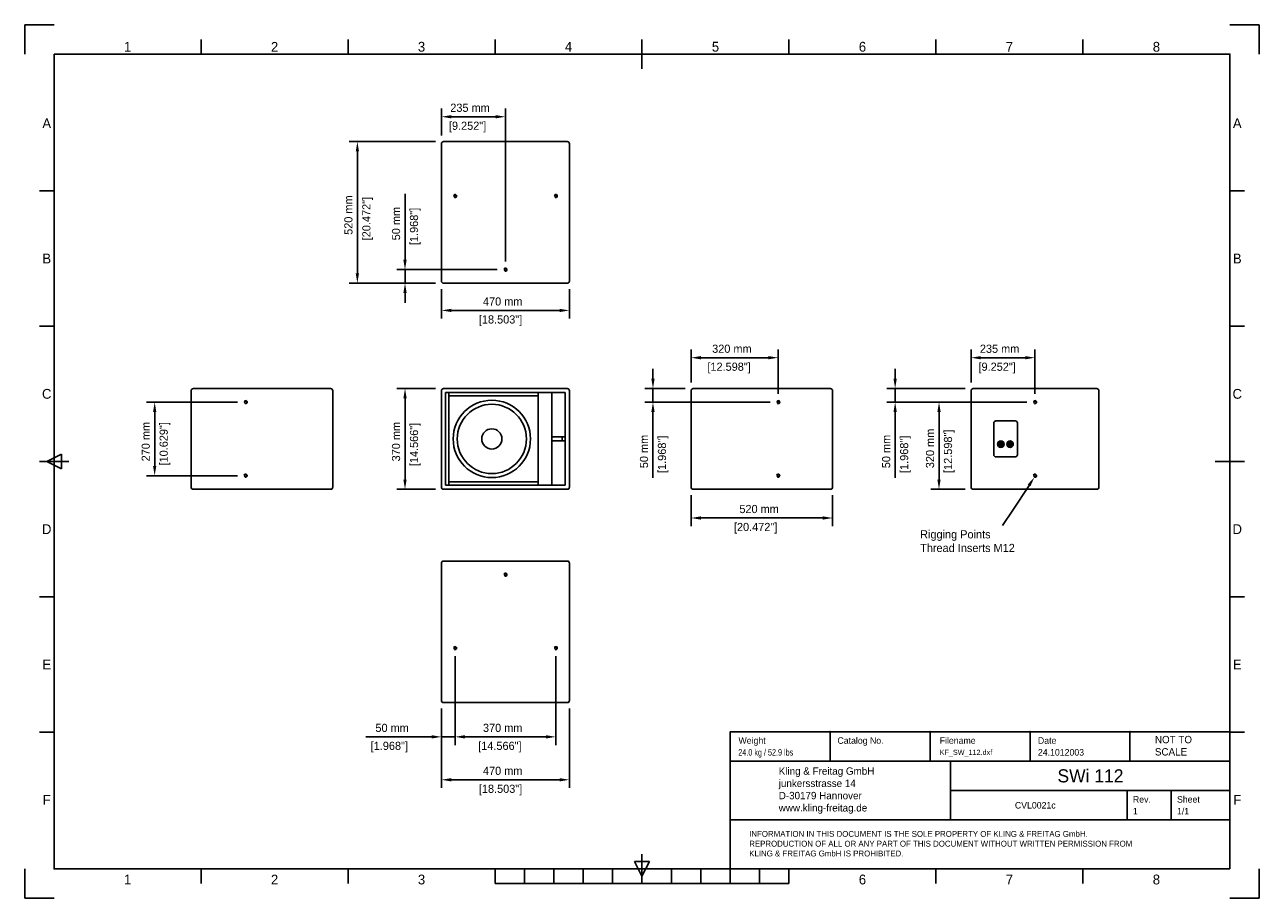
# Model space of a CAD drawing. Extents: x 1994 to 6530, y 4193 to 7401.
import ezdxf
from ezdxf.enums import TextEntityAlignment as Align

# ---------------------------------------------------------------- set-up
doc = ezdxf.new("R2010")
doc.units = 0
for name, color, linetype in [('KF_FRAME_025', 7, 'CONTINUOUS'), ('KF_FRAME_050', 6, 'CONTINUOUS'), ('KF_FRAME_070', 5, 'CONTINUOUS'), ('KF_FRAME_200', 8, 'CONTINUOUS'), ('KF_SWI_112__DIM', 1, 'CONTINUOUS'), ('KF_SWI_112__FRONT', 7, 'CONTINUOUS'), ('KF_SWI_112__REAR', 7, 'CONTINUOUS'), ('KF_SWI_112__RIGHT', 7, 'CONTINUOUS'), ('KF_SWI_112__TOP', 7, 'CONTINUOUS'), ('KF_SWI_112_BOTTOM', 7, 'CONTINUOUS'), ('KF_SWI_112_LEFT', 7, 'CONTINUOUS')]:
    doc.layers.add(name, color=color, linetype=linetype)

# ---------------------------------------------------------------- blocks, each defined once
blk = doc.blocks.new('KF_SWI_112_RIGHT')
at = {"layer": 'KF_SWI_112__RIGHT', "color": 7, "linetype": 'CONTINUOUS'}
blk.add_line((252, 0), (-252, 0), dxfattribs=at)
at = {"layer": 'KF_SWI_112__RIGHT', "linetype": 'CONTINUOUS'}
for p, q in [((-260, -8), (-260, -362)), ((260, -8), (260, -362)), ((252, -370), (-252, -370))]:
    blk.add_line(p, q, dxfattribs=at)
at = {"layer": 'KF_SWI_112__RIGHT'}
for centre in [(-60, -50), (-60, -320)]:
    blk.add_circle(centre, 3.96, dxfattribs=at)
at = {"layer": 'KF_SWI_112__RIGHT', "color": 7, "linetype": 'CONTINUOUS'}
for centre, start, end in [((252, -8), 0, 90), ((-252, -8), 90, 180)]:
    blk.add_arc(centre, 8, start, end, dxfattribs=at)
at = {"layer": 'KF_SWI_112__RIGHT'}
for centre in [(-60, -50), (-60, -320)]:
    blk.add_arc(centre, 5.91, 250, 160, dxfattribs=at)
at = {"layer": 'KF_SWI_112__RIGHT', "linetype": 'CONTINUOUS'}
for centre, start, end in [((-252, -362), 180, 270), ((252, -362), 270, 0)]:
    blk.add_arc(centre, 8, start, end, dxfattribs=at)
blk = doc.blocks.new('KF_SWI_112_FRONT')
at = {"layer": 'KF_SWI_112__FRONT', "color": 7, "linetype": 'CONTINUOUS'}
for p, q in [((-227, 0), (227, 0)), ((-220, -15), (220, -15)), ((-208, -27), (120, -27)), ((170, -177.5), (220, -177.5)), ((208, -192.5), (208, -177.5)), ((170, -192.5), (220, -192.5)), ((-208, -343), (120, -343))]:
    blk.add_line(p, q, dxfattribs=at)
at = {"layer": 'KF_SWI_112__FRONT', "linetype": 'CONTINUOUS'}
for p, q in [((-235, -362), (-235, -8)), ((-220, -355), (-220, -15)), ((-208, -355), (-208, -15)), ((120, -355), (120, -15)), ((170, -355), (170, -15)), ((220, -355), (220, -15)), ((235, -362), (235, -8)), ((170, -192.5), (170, -355)), ((-220, -355), (220, -355)), ((-227, -370), (227, -370))]:
    blk.add_line(p, q, dxfattribs=at)
at = {"layer": 'KF_SWI_112__FRONT'}
for radius in [142, 127.2, 37]:
    blk.add_circle((-50, -185), radius, dxfattribs=at)
at = {"layer": 'KF_SWI_112__FRONT', "color": 7, "linetype": 'CONTINUOUS'}
for centre, start, end in [((-227, -8), 90, 180), ((227, -8), 0, 90)]:
    blk.add_arc(centre, 8, start, end, dxfattribs=at)
at = {"layer": 'KF_SWI_112__FRONT', "linetype": 'CONTINUOUS'}
for centre, start, end in [((-227, -362), 180, 270), ((227, -362), 270, 0)]:
    blk.add_arc(centre, 8, start, end, dxfattribs=at)
blk = doc.blocks.new('KF_SWI_112_LEFT')
at = {"layer": 'KF_SWI_112_LEFT', "color": 7, "linetype": 'CONTINUOUS'}
blk.add_line((-252, 0), (252, 0), dxfattribs=at)
at = {"layer": 'KF_SWI_112_LEFT', "linetype": 'CONTINUOUS'}
for p, q in [((-260, -8), (-260, -362)), ((260, -8), (260, -362)), ((-252, -370), (252, -370))]:
    blk.add_line(p, q, dxfattribs=at)
at = {"layer": 'KF_SWI_112_LEFT'}
for centre in [(60, -50), (60, -320)]:
    blk.add_circle(centre, 3.96, dxfattribs=at)
at = {"layer": 'KF_SWI_112_LEFT', "color": 7, "linetype": 'CONTINUOUS'}
for centre, start, end in [((-252, -8), 90, 180), ((252, -8), 0, 90)]:
    blk.add_arc(centre, 8, start, end, dxfattribs=at)
at = {"layer": 'KF_SWI_112_LEFT'}
for centre in [(60, -50), (60, -320)]:
    blk.add_arc(centre, 5.91, 250, 160, dxfattribs=at)
at = {"layer": 'KF_SWI_112_LEFT', "linetype": 'CONTINUOUS'}
for centre, start, end in [((-252, -362), 180, 270), ((252, -362), 270, 0)]:
    blk.add_arc(centre, 8, start, end, dxfattribs=at)
blk = doc.blocks.new('KF_SWI_112_REAR')
at = {"layer": 'KF_SWI_112__REAR', "color": 7, "linetype": 'CONTINUOUS'}
blk.add_line((227, 0), (-227, 0), dxfattribs=at)
at = {"layer": 'KF_SWI_112__REAR', "linetype": 'CONTINUOUS'}
for p, q in [((-235, -362), (-235, -8)), ((235, -362), (235, -8)), ((227, -370), (-227, -370))]:
    blk.add_line(p, q, dxfattribs=at)
at = {"layer": 'KF_SWI_112__REAR'}
for p, q in [((-151.5, -243), (-151.5, -127)), ((-144, -119), (-72, -119)), ((-64.5, -127), (-64.5, -243)), ((-134.3, -201.3), (-133.3, -201.3)), ((-134.3, -207), (-133.3, -207)), ((-128.9, -200.5), (-129.3, -200.2)), ((-129.2, -208.2), (-128.8, -207.9)), ((-127.1, -202.3), (-127.6, -201.8)), ((-127.5, -206.5), (-127, -206)), ((-123.4, -202.2), (-122.9, -201.7)), ((-122.8, -206.4), (-123.3, -205.9)), ((-121.6, -200.4), (-121.2, -200)), ((-121.1, -208.1), (-121.5, -207.8)), ((-116.9, -202.2), (-115.9, -202.2)), ((-116.9, -206), (-115.9, -206)), ((-100.9, -201.3), (-99.9, -201.3)), ((-100.9, -207), (-99.9, -207)), ((-95.5, -200.5), (-95.9, -200.2)), ((-95.8, -208.2), (-95.4, -207.9)), ((-93.7, -202.3), (-94.2, -201.8)), ((-94.1, -206.5), (-93.6, -206)), ((-90, -202.2), (-89.5, -201.7)), ((-89.4, -206.4), (-89.9, -205.9)), ((-88.2, -200.4), (-87.8, -200)), ((-87.7, -208.1), (-88.1, -207.8)), ((-83.5, -202.2), (-82.5, -202.2)), ((-83.5, -206), (-82.5, -206)), ((-72, -251), (-144, -251))]:
    blk.add_line(p, q, dxfattribs=at)
for centre, radius in [((0, -50), 3.96), ((-125.2, -204.1), 12), ((-125.2, -204.1), 11.4), ((-91.8, -204.1), 12), ((-91.8, -204.1), 11.4), ((0, -320), 3.96)]:
    blk.add_circle(centre, radius, dxfattribs=at)
for centre, radius, start, end in [((-227, -8), 8, 90, 180), ((227, -8), 8, 0, 90), ((0, -50), 5.91, 250, 160), ((-143.5, -127), 8, 90, 180), ((-72.5, -127), 8, 360, 90), ((-125.2, -204.1), 9.5, 162.5424, 197.4576), ((-125.2, -204.1), 8.55, 12.8396, 160.5288), ((-125.2, -204.1), 8.55, 199.4712, 347.1604), ((-125.2, -204.1), 5.7, 135.8579, 225.8583), ((-125.2, -204.1), 5.22, 45.8579, 135.8579), ((-125.2, -204.1), 5.22, 225.8583, 315.8579), ((-125.2, -204.1), 3.32, 135.8585, 225.8591), ((-125.2, -204.1), 2.61, 45.857, 135.8588), ((-125.2, -204.1), 2.61, 225.8597, 315.8588), ((-125.2, -204.1), 3.32, 315.8585, 45.857), ((-125.2, -204.1), 5.7, 315.8579, 45.8578), ((-125.2, -204.1), 9.5, 348.463, 11.537), ((-91.8, -204.1), 9.5, 162.5424, 197.4576), ((-91.8, -204.1), 8.55, 12.8396, 160.5288), ((-91.8, -204.1), 8.55, 199.4712, 347.1604), ((-91.8, -204.1), 5.7, 135.8579, 225.8583), ((-91.8, -204.1), 5.22, 45.8579, 135.8579), ((-91.8, -204.1), 5.22, 225.8583, 315.8579), ((-91.8, -204.1), 3.32, 135.8585, 225.8591), ((-91.8, -204.1), 2.61, 45.857, 135.8588), ((-91.8, -204.1), 2.61, 225.8597, 315.8588), ((-91.8, -204.1), 3.32, 315.8585, 45.857), ((-91.8, -204.1), 5.7, 315.8579, 45.8578), ((-91.8, -204.1), 9.5, 348.463, 11.537), ((-143.5, -243), 8, 180, 270), ((-72.5, -243), 8, 270, 0), ((0, -320), 5.91, 250, 160)]:
    blk.add_arc(centre, radius, start, end, dxfattribs=at)
at = {"layer": 'KF_SWI_112__REAR', "linetype": 'CONTINUOUS'}
for centre, start, end in [((-227, -362), 180, 270), ((227, -362), 270, 0)]:
    blk.add_arc(centre, 8, start, end, dxfattribs=at)
blk = doc.blocks.new('KF_SWI_112_TOP')
at = {"layer": 'KF_SWI_112__TOP', "color": 7, "linetype": 'CONTINUOUS'}
for p, q in [((-227, 0), (227, 0)), ((-235, -8), (-235, -512.000046)), ((235, -8), (235, -512.000046)), ((-227, -520.000046), (227, -520.000046))]:
    blk.add_line(p, q, dxfattribs=at)
at = {"layer": 'KF_SWI_112__TOP'}
for centre in [(0, -49.999985), (-185, -320.000046), (185, -320.000046)]:
    blk.add_circle(centre, 3.956685, dxfattribs=at)
at = {"layer": 'KF_SWI_112__TOP', "color": 7, "linetype": 'CONTINUOUS'}
for centre, start, end in [((-227, -8), 90, 180), ((227, -8), 0, 90), ((-227, -512.000046), 180, 270), ((227, -512.000046), 270, 0)]:
    blk.add_arc(centre, 8, start, end, dxfattribs=at)
at = {"layer": 'KF_SWI_112__TOP'}
for centre in [(0, -49.999985), (-185, -320.000046), (185, -320.000046)]:
    blk.add_arc(centre, 5.9055, 250, 160, dxfattribs=at)
blk = doc.blocks.new('KF_SWI_112_BOTTOM')
at = {"layer": 'KF_SWI_112_BOTTOM', "color": 7, "linetype": 'CONTINUOUS'}
for p, q in [((-227, 0), (227, 0)), ((-235, -512), (-235, -8)), ((235, -512), (235, -8)), ((-227, -520), (227, -520))]:
    blk.add_line(p, q, dxfattribs=at)
at = {"layer": 'KF_SWI_112_BOTTOM'}
for centre in [(-185, -200), (185, -200), (0, -470)]:
    blk.add_circle(centre, 3.96, dxfattribs=at)
at = {"layer": 'KF_SWI_112_BOTTOM', "color": 7, "linetype": 'CONTINUOUS'}
for centre, start, end in [((-227, -8), 90, 180), ((227, -8), 0, 90), ((-227, -512), 180, 270), ((227, -512), 270, 0)]:
    blk.add_arc(centre, 8, start, end, dxfattribs=at)
at = {"layer": 'KF_SWI_112_BOTTOM'}
for centre in [(-185, -200), (185, -200), (0, -470)]:
    blk.add_arc(centre, 5.91, 250, 160, dxfattribs=at)

msp = doc.modelspace()

# ---------------------------------------------------------------- linework, layer by layer
at = {"layer": 'KF_FRAME_050'}
for p, q in [((2642.4, 7292.5), (2642.4, 7346.5)), ((3182.4, 7292.5), (3182.4, 7346.5)), ((3722.4, 7292.5), (3722.4, 7346.5)), ((4262.4, 7238.5), (4262.4, 7346.5)), ((4802.4, 7292.5), (4802.4, 7346.5)), ((5342.4, 7292.5), (5342.4, 7346.5)), ((5882.4, 7292.5), (5882.4, 7346.5)), ((2102.4, 6790.3), (2048.4, 6790.3)), ((6476.4, 6790.3), (6422.4, 6790.3)), ((2102.4, 6293.5), (2048.4, 6293.5)), ((6476.4, 6293.5), (6422.4, 6293.5)), ((2075.4, 5796.7), (2129.4, 5823.7)), ((2129.4, 5823.7), (2129.4, 5769.7)), ((2048.4, 5796.7), (2156.4, 5796.7)), ((2129.4, 5769.7), (2075.4, 5796.7)), ((6368.4, 5796.7), (6476.4, 5796.7)), ((2102.4, 5299.9), (2048.4, 5299.9)), ((6476.4, 5299.9), (6422.4, 5299.9)), ((2102.4, 4803.1), (2048.4, 4803.1)), ((6476.4, 4803.1), (6422.4, 4803.1)), ((4262.4, 4300.9), (4262.4, 4354.9)), ((4235.4, 4327.9), (4289.4, 4327.9)), ((4262.4, 4273.9), (4235.4, 4327.9)), ((4289.4, 4327.9), (4262.4, 4273.9)), ((2642.4, 4246.9), (2642.4, 4300.9)), ((3182.4, 4246.9), (3182.4, 4300.9)), ((3722.4, 4246.9), (3722.4, 4300.9)), ((3830.4, 4246.9), (3830.4, 4300.9)), ((3938.4, 4246.9), (3938.4, 4300.9)), ((4046.4, 4246.9), (4046.4, 4300.9)), ((4154.4, 4246.9), (4154.4, 4300.9)), ((4262.4, 4300.9), (4262.4, 4246.9)), ((4370.4, 4246.9), (4370.4, 4300.9)), ((4478.4, 4246.9), (4478.4, 4300.9)), ((4586.4, 4246.9), (4586.4, 4300.9)), ((4694.4, 4246.9), (4694.4, 4300.9)), ((4802.4, 4246.9), (4802.4, 4300.9)), ((5342.4, 4246.9), (5342.4, 4300.9)), ((5882.4, 4246.9), (5882.4, 4300.9)), ((3722.4, 4246.9), (4802.4, 4246.9))]:
    msp.add_line(p, q, dxfattribs=at)
at = {"layer": 'KF_FRAME_070'}
for p, q in [((6422.4, 7292.5), (2102.4, 7292.5)), ((2102.4, 7292.5), (2102.4, 4300.9)), ((6422.4, 4300.9), (6422.4, 7292.5)), ((4586.4, 4804.5), (6422.4, 4804.5)), ((4586.4, 4480.5), (4586.4, 4804.5)), ((4953.6, 4696.5), (4953.6, 4804.5)), ((5320.8, 4696.5), (5320.8, 4804.5)), ((5688, 4696.5), (5688, 4804.5)), ((6055.2, 4696.5), (6055.2, 4804.5)), ((4586.4, 4696.5), (6422.4, 4696.5)), ((5396.4, 4480.5), (5396.4, 4696.5)), ((5396.4, 4588.5), (6422.4, 4588.5)), ((6044.4, 4480.5), (6044.4, 4588.5)), ((6206.4, 4480.5), (6206.4, 4588.5)), ((4586.4, 4480.5), (6422.4, 4480.5)), ((4586.4, 4300.9), (4586.4, 4480.5)), ((2102.4, 4300.9), (6422.4, 4300.9))]:
    msp.add_line(p, q, dxfattribs=at)
msp.add_lwpolyline([(2102.4, 7292.5), (2102.4, 4300.9), (4586.4, 4300.9), (4586.4, 4804.5), (6422.4, 4804.5), (6422.4, 7292.5), (2102.4, 7292.5)], close=True, dxfattribs=at)
at = {"layer": 'KF_FRAME_200'}
for p, q in [((2102.4, 7400.5), (1994.4, 7400.5)), ((1994.4, 7400.5), (1994.4, 7292.5)), ((6530.4, 7400.5), (6422.4, 7400.5)), ((6530.4, 7292.5), (6530.4, 7400.5)), ((1994.4, 4192.9), (1994.4, 4300.9)), ((6530.4, 4192.9), (6530.4, 4300.9)), ((1994.4, 4192.9), (2102.4, 4192.9)), ((6530.4, 4192.9), (6422.4, 4192.9))]:
    msp.add_line(p, q, dxfattribs=at)
at = {"layer": 'KF_SWI_112__DIM'}
for p, q in [((3525.6, 6993.4), (3525.6, 7092.6)), ((3760.6, 6531.4), (3760.6, 7092.6)), ((3561.6, 7062.6), (3724.6, 7062.6)), ((3503.6, 6971.4), (3186.7, 6971.4)), ((3216.7, 6935.4), (3216.7, 6487.4)), ((3391.7, 6537.4), (3391.7, 6779.4)), ((3730.6, 6501.4), (3361.7, 6501.4)), ((3391.7, 6451.4), (3391.7, 6501.4)), ((3503.6, 6451.4), (3186.7, 6451.4)), ((3503.6, 6451.4), (3361.7, 6451.4)), ((3391.7, 6415.4), (3391.7, 6379.4)), ((3525.6, 6429.4), (3525.6, 6321.4)), ((3995.6, 6429.4), (3995.6, 6321.4)), ((3561.6, 6351.4), (3959.6, 6351.4)), ((4442.7, 6086.6), (4442.7, 6207.8)), ((4478.7, 6177.8), (4726.7, 6177.8)), ((4762.7, 6044.6), (4762.7, 6207.8)), ((5471.2, 6086.6), (5471.2, 6207.8)), ((5507.2, 6177.8), (5670.2, 6177.8)), ((5706.2, 6044.6), (5706.2, 6207.8)), ((4302.7, 6100.6), (4302.7, 6136.6)), ((5192.4, 6100.6), (5192.4, 6136.6)), ((3503.6, 6064.6), (3361.7, 6064.6)), ((4420.7, 6064.6), (4272.7, 6064.6)), ((4302.7, 6064.6), (4302.7, 6014.6)), ((5449.2, 6064.6), (5162.4, 6064.6)), ((5192.4, 6064.6), (5192.4, 6014.6)), ((2776, 6014.6), (2442, 6014.6)), ((3391.7, 6028.6), (3391.7, 5730.6)), ((4732.7, 6014.6), (4272.7, 6014.6)), ((5676.2, 6014.6), (5162.4, 6014.6)), ((5676.2, 6014.6), (5323.6, 6014.6)), ((2472, 5978.6), (2472, 5780.6)), ((4302.7, 5978.6), (4302.7, 5736.6)), ((5192.4, 5978.6), (5192.4, 5736.6)), ((5353.6, 5978.6), (5353.6, 5730.6)), ((2776, 5744.6), (2442, 5744.6)), ((3503.6, 5694.6), (3361.7, 5694.6)), ((4442.7, 5672.6), (4442.7, 5559.3)), ((4962.7, 5672.6), (4962.7, 5559.3)), ((5449.2, 5694.6), (5323.6, 5694.6)), ((5684.3, 5709), (5624.3, 5618.1)), ((4478.7, 5589.3), (4926.7, 5589.3)), ((5624.3, 5618.1), (5587.1, 5561.2)), ((3575.6, 5081.4), (3575.6, 4755.7)), ((3575.6, 5081.4), (3575.6, 4755.7)), ((3945.6, 5081.4), (3945.6, 4755.7)), ((3525.6, 4889.4), (3525.6, 4755.7)), ((3525.6, 4889.4), (3525.6, 4598.1)), ((3995.6, 4889.4), (3995.6, 4598.1)), ((3489.6, 4785.7), (3247.6, 4785.7)), ((3575.6, 4785.7), (3525.6, 4785.7)), ((3611.6, 4785.7), (3647.6, 4785.7)), ((3909.6, 4785.7), (3611.6, 4785.7)), ((3561.6, 4628.1), (3959.6, 4628.1))]:
    msp.add_line(p, q, dxfattribs=at)
for p in [(4953.6, 4804.5), (5320.8, 4804.5), (5688, 4804.5), (6055.2, 4804.5)]:
    msp.add_point(p, dxfattribs=at)
for points in [[(3561.6, 7068.6), (3561.6, 7056.6), (3525.6, 7062.6)], [(3724.6, 7068.6), (3724.6, 7056.6), (3760.6, 7062.6)], [(3210.7, 6935.4), (3222.7, 6935.4), (3216.7, 6971.4)], [(3385.7, 6537.4), (3397.7, 6537.4), (3391.7, 6501.4)], [(3210.7, 6487.4), (3222.7, 6487.4), (3216.7, 6451.4)], [(3385.7, 6415.4), (3397.7, 6415.4), (3391.7, 6451.4)], [(3561.6, 6357.4), (3561.6, 6345.4), (3525.6, 6351.4)], [(3959.6, 6357.4), (3959.6, 6345.4), (3995.6, 6351.4)], [(4478.7, 6183.8), (4478.7, 6171.8), (4442.7, 6177.8)], [(4726.7, 6183.8), (4726.7, 6171.8), (4762.7, 6177.8)], [(5507.2, 6183.8), (5507.2, 6171.8), (5471.2, 6177.8)], [(5670.2, 6183.8), (5670.2, 6171.8), (5706.2, 6177.8)], [(4296.7, 6100.6), (4308.7, 6100.6), (4302.7, 6064.6)], [(5186.4, 6100.6), (5198.4, 6100.6), (5192.4, 6064.6)], [(3385.7, 6028.6), (3397.7, 6028.6), (3391.7, 6064.6)], [(2466, 5978.6), (2478, 5978.6), (2472, 6014.6)], [(4296.7, 5978.6), (4308.7, 5978.6), (4302.7, 6014.6)], [(5186.4, 5978.6), (5198.4, 5978.6), (5192.4, 6014.6)], [(5347.6, 5978.6), (5359.6, 5978.6), (5353.6, 6014.6)], [(2466, 5780.6), (2478, 5780.6), (2472, 5744.6)], [(3385.7, 5730.6), (3397.7, 5730.6), (3391.7, 5694.6)], [(5347.6, 5730.6), (5359.6, 5730.6), (5353.6, 5694.6)], [(5679.3, 5712.3), (5704.1, 5739), (5689.3, 5705.7)], [(4478.7, 5595.3), (4478.7, 5583.3), (4442.7, 5589.3)], [(4926.7, 5595.3), (4926.7, 5583.3), (4962.7, 5589.3)], [(3489.6, 4791.7), (3489.6, 4779.7), (3525.6, 4785.7)], [(3611.6, 4791.7), (3611.6, 4779.7), (3575.6, 4785.7)], [(3611.6, 4791.7), (3611.6, 4779.7), (3575.6, 4785.7)], [(3909.6, 4791.7), (3909.6, 4779.7), (3945.6, 4785.7)], [(3561.6, 4634.1), (3561.6, 4622.1), (3525.6, 4628.1)], [(3959.6, 4634.1), (3959.6, 4622.1), (3995.6, 4628.1)]]:
    msp.add_solid(points, dxfattribs=at)

# ---------------------------------------------------------------- block references
at = {"layer": 'KF_SWI_112__FRONT'}
msp.add_blockref('KF_SWI_112_FRONT', (3760.7, 6064.6), dxfattribs=at)
at = {"layer": 'KF_SWI_112__REAR'}
msp.add_blockref('KF_SWI_112_REAR', (5706.3, 6064.6), dxfattribs=at)
at = {"layer": 'KF_SWI_112__RIGHT'}
msp.add_blockref('KF_SWI_112_RIGHT', (2866, 6064.6), dxfattribs=at)
at = {"layer": 'KF_SWI_112__TOP'}
msp.add_blockref('KF_SWI_112_TOP', (3760.7, 5431.3), dxfattribs=at)
at = {"layer": 'KF_SWI_112_BOTTOM'}
msp.add_blockref('KF_SWI_112_BOTTOM', (3760.7, 6971.4), dxfattribs=at)
at = {"layer": 'KF_SWI_112_LEFT'}
msp.add_blockref('KF_SWI_112_LEFT', (4702.8, 6064.6), dxfattribs=at)

# ---------------------------------------------------------------- texts
at = {"layer": 'KF_FRAME_025'}
for s, p in [('Weight', (4616.9, 4772.1)), ('Catalog No.', (4980.5, 4772.1)), ('Filename', (5356.1, 4772.1)), ('Date', (5717, 4772.1)), ('Rev.', (6066, 4556.1)), ('Sheet', (6228, 4556.1))]:
    msp.add_text(s, height=24, dxfattribs=at).set_placement(p, align=Align.MIDDLE_LEFT)
at = {"layer": 'KF_FRAME_025', "width": 0.8}
msp.add_text('24.0 kg / 52.9 lbs', height=24, dxfattribs=at).set_placement((4616.2, 4716.9))
at = {"layer": 'KF_FRAME_025'}
for s, height, p in [('KF_SW_112.dxf', 19.2, (5356.1, 4719.3)), ('24.1012003', 24, (5717, 4716.9)), ('1', 24, (6066, 4500.9)), ('1/1', 24, (6228, 4500.9))]:
    msp.add_text(s, height=height, dxfattribs=at).set_placement(p)
at = {"layer": 'KF_FRAME_050'}
for s, p in [('1', (2372.4, 7319.5)), ('2', (2912.4, 7319.5)), ('3', (3452.4, 7319.5)), ('4', (3992.4, 7319.5)), ('5', (4532.4, 7319.5)), ('6', (5072.4, 7319.5)), ('7', (5612.4, 7319.5)), ('8', (6152.4, 7319.5)), ('A', (2075.4, 7038.7)), ('A', (6449.4, 7038.7)), ('B', (2075.4, 6541.9)), ('B', (6449.4, 6541.9)), ('C', (2075.4, 6045.1)), ('C', (6449.4, 6045.1)), ('D', (2075.4, 5548.3)), ('D', (6449.4, 5548.3)), ('E', (2075.4, 5051.5)), ('E', (6449.4, 5051.5)), ('F', (2075.4, 4554.7)), ('F', (6449.4, 4554.7)), ('1', (2372.4, 4261.9)), ('2', (2912.4, 4261.9)), ('3', (3452.4, 4261.9)), ('6', (5072.4, 4261.9)), ('7', (5612.4, 4261.9)), ('8', (6152.4, 4261.9))]:
    msp.add_text(s, height=36, dxfattribs=at).set_placement(p, align=Align.MIDDLE)
for s, height, p in [('SWi 112', 48, (5788.8, 4618.5)), ('CVL0021c', 24, (5632.4, 4522.5))]:
    msp.add_text(s, height=height, dxfattribs=at).set_placement(p)
at = {"layer": 'KF_SWI_112__DIM'}
for s, height, p in [('235 mm', 30, (3558.1, 7080.6)), ('[9.252"]', 30, (3553.1, 7014.6)), ('470 mm', 30, (3678.1, 6369.4)), ('[18.503"]', 30, (3663.1, 6303.4)), ('320 mm', 30, (4520.2, 6195.8)), ('235 mm', 30, (5503.7, 6195.8)), ('[12.598"]', 30, (4502.7, 6129.8)), ('[9.252"]', 30, (5498.7, 6129.8)), ('520 mm', 30, (4620.2, 5607.3)), ('[20.472"]', 30, (4600.2, 5541.3)), ('Rigging Points ', 30, (5284.3, 5514.3)), ('Thread Inserts M12', 30, (5284.3, 5464.3)), ('50 mm', 30, (3283.1, 4803.7)), ('370 mm', 30, (3678.1, 4803.7)), ('[1.968"]', 30, (3265.6, 4737.7)), ('[14.566"]', 30, (3660.6, 4737.7)), ('NOT TO ', 27, (6146.8, 4762.2)), ('SCALE', 27, (6146.8, 4717.2)), ('470 mm', 30, (3678.1, 4646.1)), ('Kling & Freitag GmbH', 27, (4764.8, 4646.6)), ('junkersstrasse 14', 27, (4764.8, 4601.6)), ('[18.503"]', 30, (3663.1, 4580.1)), ('D-30179 Hannover', 27, (4764.8, 4556.6)), ('www.kling-freitag.de', 27, (4764.8, 4511.6)), ('INFORMATION IN THIS DOCUMENT IS THE SOLE PROPERTY OF KLING & FREITAG GmbH. ', 21.6, (4656.3, 4418.6)), ('REPRODUCTION OF ALL OR ANY PART OF THIS DOCUMENT WITHOUT WRITTEN PERMISSION FROM ', 21.6, (4656.3, 4382.6)), ('KLING & FREITAG GmbH IS PROHIBITED.', 21.6, (4656.3, 4346.6))]:
    msp.add_text(s, height=height, dxfattribs=at).set_placement(p)
for s, p in [('520 mm', (3198.7, 6628.9)), ('[20.472"]', (3264.7, 6608.9)), ('50 mm', (3373.7, 6608.9)), ('[1.968"]', (3439.7, 6591.4)), ('270 mm', (2454, 5797.1)), ('[10.629"]', (2520, 5782.1)), ('370 mm', (3373.7, 5797.1)), ('[14.566"]', (3439.7, 5779.6)), ('50 mm', (4284.7, 5772.1)), ('[1.968"]', (4350.7, 5754.6)), ('50 mm', (5174.4, 5772.1)), ('[1.968"]', (5240.4, 5754.6)), ('320 mm', (5335.6, 5772.1)), ('[12.598"]', (5401.6, 5754.6))]:
    msp.add_text(s, height=30, rotation=90, dxfattribs=at).set_placement(p)

doc.saveas('drawing.dxf')
